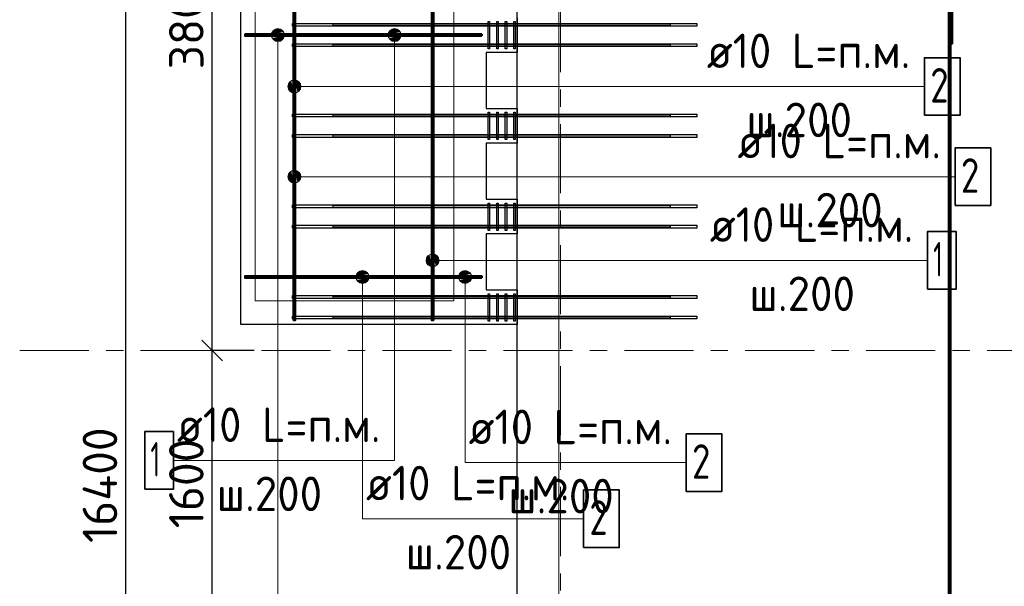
# Model space of a CAD drawing. Header units: metres. Extents: x -38 to 100, y -15 to 21.
# Tile 8 of 246: x -2.63 to 3.07, y 7.64 to 10.91. Entities that reach past the tile are written whole.
import ezdxf

# ---------------------------------------------------------------- set-up
doc = ezdxf.new("R2010")
doc.units = ezdxf.units.M
doc.header["$PDMODE"] = 65
doc.linetypes.add('______11', pattern=[0.5, 0.4, -0.05, 0, -0.05])
doc.linetypes.add('______5', pattern=[1.1, 0.8, -0.1, 0.1, -0.1])
for name, color, linetype, lineweight in [('XR$1$Осевая линия (1)', 7, '______5', 13), ('XR$1$Размерная линия (1)', 7, 'Continuous', 13), ('XR$5$Арм. стержнями верхней зоны', 180, 'Continuous', 35), ('XR$5$Арм. стержнями нижней зоны', 180, 'Continuous', 35), ('XR$5$Арм.стержн. Хомут', 240, 'Continuous', 35), ('XR$5$Арм.стержн.горизонт. 1', 180, 'Continuous', 35), ('XR$5$Арм.стержн.горизонт. 2', 202, 'Continuous', 35), ('XR$5$Общий слой (1)_1', 7, 'Continuous', 13), ('XR$5$Перекрытие (1)', 7, 'Continuous', 35), ('XR$7$Арм. стержнями верхней зоны', 180, 'Continuous', 35), ('XR$7$Арм. стержнями нижней зоны', 180, 'Continuous', 35), ('XR$7$Арм.стержн. Хомут', 240, 'Continuous', 35), ('XR$7$Арм.стержн.горизонт. 1', 180, 'Continuous', 35), ('XR$7$Арм.стержн.горизонт. 2', 202, 'Continuous', 35), ('XR$7$Общий слой (1)_1', 7, 'Continuous', 13), ('XR$7$Перекрытие (1)', 7, 'Continuous', 35)]:
    doc.layers.add(name, color=color, linetype=linetype, lineweight=lineweight)
doc.styles.add('ISOCPEUR', font='txt')
doc.dimstyles.new('DIMSTYLE_2', dxfattribs={"dimtxt": 0.2, "dimasz": 0.2, "dimexe": 0, "dimexo": 0, "dimgap": 0.1, "dimtad": 2, "dimdec": 0, "dimlfac": 1000, "dimrnd": 5, "dimzin": 12, "dimdsep": 46, "dimtxsty": 'ISOCPEUR', "dimblk1": 'ALL_ML_STRICH', "dimblk2": 'ALL_ML_STRICH', "dimsah": 1, "dimcen": 0, "dimclrd": 7, "dimclre": 256, "dimclrt": 7, "dimadec": 0, "dimazin": 0, "dimtfac": 1, "dimtdec": 0, "dimtix": 1, "dimtmove": 2, "dimatfit": 3, "dimfxl": 0, "dimtzin": 0, "dimlwd": 0, "dimlwe": -3, "dimarcsym": 0})
doc.dimstyles.new('DIMSTYLE_3', dxfattribs={"dimtxt": 0.2, "dimasz": 0.2, "dimexe": 0, "dimexo": 0, "dimgap": 0.1, "dimtad": 2, "dimdec": 0, "dimlfac": 1000, "dimrnd": 5, "dimzin": 12, "dimdsep": 46, "dimtxsty": 'ISOCPEUR', "dimblk1": 'ALL_ML_STRICH', "dimblk2": 'ALL_ML_STRICH', "dimsah": 1, "dimcen": 0, "dimclrd": 7, "dimclre": 256, "dimclrt": 7, "dimadec": 0, "dimazin": 0, "dimtfac": 1, "dimtdec": 0, "dimtix": 1, "dimtmove": 2, "dimatfit": 3, "dimfxl": 0, "dimtzin": 0, "dimlwd": 0, "dimlwe": -3, "dimarcsym": 0})

# ---------------------------------------------------------------- blocks, each defined once
blk = doc.blocks.new('ALL_ML_STRICH')
at = {"color": 0, "linetype": 'ByBlock', "lineweight": -2}
for p, q in [((-0.3, -0.3), (0.3, 0.3)), ((0, -0.5), (0, 0.5)), ((-1, 0), (0.5, 0))]:
    blk.add_line(p, q, dxfattribs=at)
blk = doc.blocks.new('*D4')
at = {"layer": 'DEFPOINTS', "color": 7, "linetype": 'Continuous', "lineweight": 13, "transparency": 33554687}
for p in [(-1.6986, 16.4), (-2.2938, 0), (-2.0153, 0)]:
    blk.add_point(p, dxfattribs=at)
at = {"layer": 'XR$1$Размерная линия (1)', "color": 9, "linetype": 'Continuous', "lineweight": -2, "true_color": 0xc7c7c7, "transparency": 33554687}
for p, q in [((-1.7186, 16.4), (-2.0153, 16.4)), ((-2.2738, 0), (-2.0153, 0))]:
    blk.add_line(p, q, dxfattribs=at)
at = {"layer": 'XR$1$Размерная линия (1)', "color": 7, "linetype": 'Continuous', "lineweight": -2, "transparency": 33554687}
blk.add_line((-2.0153, 0), (-2.0153, 16.4), dxfattribs=at)
at = {"layer": 'XR$1$Размерная линия (1)', "color": 7, "linetype": 'Continuous', "lineweight": 13, "transparency": 33554687, "xscale": 0.2, "yscale": 0.2, "zscale": 0.2}
for p, rotation in [((-2.0153, 16.4), 90), ((-2.0153, 0), 270)]:
    blk.add_blockref('ALL_ML_STRICH', p, dxfattribs=dict(at, rotation=rotation))
at = {"layer": 'XR$1$Размерная линия (1)', "color": 7, "linetype": 'Continuous', "lineweight": 13, "transparency": 33554687, "insert": (-2.1653, 8.22), "char_height": 0.2, "width": 1, "attachment_point": 5, "rotation": 90, "style": 'ISOCPEUR'}
blk.add_mtext('\\A1;{16400}', dxfattribs=at)
blk = doc.blocks.new('*D7')
at = {"layer": 'DEFPOINTS', "color": 7, "linetype": 'Continuous', "lineweight": 13, "transparency": 33554687}
for p in [(-1.2532, 9), (-1.5153, 7.4), (-1.1719, 7.4)]:
    blk.add_point(p, dxfattribs=at)
at = {"layer": 'XR$1$Размерная линия (1)', "color": 9, "linetype": 'Continuous', "lineweight": -2, "true_color": 0xc7c7c7, "transparency": 33554687}
for p, q in [((-1.2732, 9), (-1.5153, 9)), ((-1.1919, 7.4), (-1.5153, 7.4))]:
    blk.add_line(p, q, dxfattribs=at)
at = {"layer": 'XR$1$Размерная линия (1)', "color": 7, "linetype": 'Continuous', "lineweight": -2, "transparency": 33554687}
blk.add_line((-1.5153, 7.4), (-1.5153, 9), dxfattribs=at)
at = {"layer": 'XR$1$Размерная линия (1)', "color": 7, "linetype": 'Continuous', "lineweight": 13, "transparency": 33554687, "xscale": 0.2, "yscale": 0.2, "zscale": 0.2}
for p, rotation in [((-1.5153, 9), 90), ((-1.5153, 7.4), 270)]:
    blk.add_blockref('ALL_ML_STRICH', p, dxfattribs=dict(at, rotation=rotation))
at = {"layer": 'XR$1$Размерная линия (1)', "color": 7, "linetype": 'Continuous', "lineweight": 13, "transparency": 33554687, "insert": (-1.6653, 8.23), "char_height": 0.2, "width": 0.8, "attachment_point": 5, "rotation": 90, "style": 'ISOCPEUR'}
blk.add_mtext('\\A1;{1600}', dxfattribs=at)
blk = doc.blocks.new('*D8')
at = {"layer": 'DEFPOINTS', "color": 7, "linetype": 'Continuous', "lineweight": 13, "transparency": 33554687}
for p in [(-1.3472, 12.8), (-1.5153, 9), (-1.2532, 9)]:
    blk.add_point(p, dxfattribs=at)
at = {"layer": 'XR$1$Размерная линия (1)', "color": 9, "linetype": 'Continuous', "lineweight": -2, "true_color": 0xc7c7c7, "transparency": 33554687}
for p, q in [((-1.3672, 12.8), (-1.5153, 12.8)), ((-1.2732, 9), (-1.5153, 9))]:
    blk.add_line(p, q, dxfattribs=at)
at = {"layer": 'XR$1$Размерная линия (1)', "color": 7, "linetype": 'Continuous', "lineweight": -2, "transparency": 33554687}
blk.add_line((-1.5153, 9), (-1.5153, 12.8), dxfattribs=at)
at = {"layer": 'XR$1$Размерная линия (1)', "color": 7, "linetype": 'Continuous', "lineweight": 13, "transparency": 33554687, "xscale": 0.2, "yscale": 0.2, "zscale": 0.2}
for p, rotation in [((-1.5153, 12.8), 90), ((-1.5153, 9), 270)]:
    blk.add_blockref('ALL_ML_STRICH', p, dxfattribs=dict(at, rotation=rotation))
at = {"layer": 'XR$1$Размерная линия (1)', "color": 7, "linetype": 'Continuous', "lineweight": 13, "transparency": 33554687, "insert": (-1.6653, 10.91), "char_height": 0.2, "width": 0.8, "attachment_point": 5, "rotation": 90, "style": 'ISOCPEUR'}
blk.add_mtext('\\A1;{3800}', dxfattribs=at)

msp = doc.modelspace()

# ---------------------------------------------------------------- hatches: boundary and pattern name
at = {"layer": 'XR$5$Арм. стержнями верхней зоны', "linetype": 'Continuous', "lineweight": 13, "transparency": 33554687}
for points in [[(-1.0722, 10.5089), (-1.0722, 10.5464), (-1.0775, 10.5276)], [(-1.0587, 10.4954), (-1.0587, 10.5599), (-1.0722, 10.5464)], [(-1.0587, 10.4954), (-1.0722, 10.5464), (-1.0722, 10.5089)], [(-1.04, 10.4901), (-1.04, 10.5651), (-1.0587, 10.5599)], [(-1.04, 10.4901), (-1.0587, 10.5599), (-1.0587, 10.4954)], [(-1.0212, 10.4954), (-1.0212, 10.5599), (-1.04, 10.5651)], [(-1.0212, 10.4954), (-1.04, 10.5651), (-1.04, 10.4901)], [(-1.0077, 10.5089), (-1.0077, 10.5464), (-1.0212, 10.5599)], [(-1.0077, 10.5089), (-1.0212, 10.5599), (-1.0212, 10.4954)], [(-1.0077, 10.5464), (-1.0077, 10.5089), (-1.0025, 10.5276)], [(-0.0706, 9.4575), (-0.0331, 9.4575), (-0.0518, 9.4627)], [(-0.0893, 9.4252), (-0.0143, 9.4252), (-0.0196, 9.444)], [(-0.0893, 9.4252), (-0.0196, 9.444), (-0.0841, 9.444)], [(-0.0841, 9.4065), (-0.0143, 9.4252), (-0.0893, 9.4252)], [(-0.0841, 9.444), (-0.0196, 9.444), (-0.0331, 9.4575)], [(-0.0841, 9.444), (-0.0331, 9.4575), (-0.0706, 9.4575)], [(-0.0841, 9.4065), (-0.0196, 9.4065), (-0.0143, 9.4252)], [(-0.0706, 9.393), (-0.0196, 9.4065), (-0.0841, 9.4065)], [(-0.0706, 9.393), (-0.0331, 9.393), (-0.0196, 9.4065)], [(-0.0331, 9.393), (-0.0706, 9.393), (-0.0518, 9.3877)]]:
    msp.add_hatch(color=7, dxfattribs=at).paths.add_polyline_path(points)
at = {"layer": 'XR$5$Арм. стержнями нижней зоны', "linetype": 'Continuous', "lineweight": 13, "transparency": 33554687}
for points in [[(-0.4974, 10.8252), (-0.4224, 10.8252), (-0.4276, 10.844)], [(-0.4974, 10.8252), (-0.4276, 10.844), (-0.4921, 10.844)], [(-0.4921, 10.844), (-0.4276, 10.844), (-0.4411, 10.8575)], [(-0.4921, 10.844), (-0.4411, 10.8575), (-0.4786, 10.8575)], [(-0.4786, 10.8575), (-0.4411, 10.8575), (-0.4599, 10.8627)], [(-0.4921, 10.8065), (-0.4224, 10.8252), (-0.4974, 10.8252)], [(-0.4921, 10.8065), (-0.4276, 10.8065), (-0.4224, 10.8252)], [(-0.4786, 10.793), (-0.4276, 10.8065), (-0.4921, 10.8065)], [(-0.4786, 10.793), (-0.4411, 10.793), (-0.4276, 10.8065)], [(-0.4411, 10.793), (-0.4786, 10.793), (-0.4599, 10.7877)], [(-0.2722, 9.5029), (-0.2722, 9.5404), (-0.2775, 9.5216)], [(-0.2587, 9.4894), (-0.2587, 9.5539), (-0.2722, 9.5404)], [(-0.2587, 9.4894), (-0.2722, 9.5404), (-0.2722, 9.5029)], [(-0.24, 9.4841), (-0.24, 9.5591), (-0.2587, 9.5539)], [(-0.24, 9.4841), (-0.2587, 9.5539), (-0.2587, 9.4894)], [(-0.2212, 9.4894), (-0.2212, 9.5539), (-0.24, 9.5591)], [(-0.2212, 9.4894), (-0.24, 9.5591), (-0.24, 9.4841)], [(-0.2077, 9.5029), (-0.2077, 9.5404), (-0.2212, 9.5539)], [(-0.2077, 9.5029), (-0.2212, 9.5539), (-0.2212, 9.4894)], [(-0.2077, 9.5404), (-0.2077, 9.5029), (-0.2025, 9.5216)]]:
    msp.add_hatch(color=7, dxfattribs=at).paths.add_polyline_path(points)
at = {"layer": 'XR$7$Арм. стержнями верхней зоны', "linetype": 'Continuous', "lineweight": 13, "transparency": 33554687}
for points in [[(-1.0587, 9.9735), (-1.0587, 10.038), (-1.0722, 10.0245)], [(-1.04, 9.9682), (-1.04, 10.0432), (-1.0587, 10.038)], [(-1.04, 9.9682), (-1.0587, 10.038), (-1.0587, 9.9735)], [(-1.0212, 9.9735), (-1.0212, 10.038), (-1.04, 10.0432)], [(-1.0212, 9.9735), (-1.04, 10.0432), (-1.04, 9.9682)], [(-1.0077, 9.987), (-1.0077, 10.0245), (-1.0212, 10.038)], [(-1.0077, 9.987), (-1.0212, 10.038), (-1.0212, 9.9735)], [(-1.0722, 9.987), (-1.0722, 10.0245), (-1.0775, 10.0057)], [(-1.0587, 9.9735), (-1.0722, 10.0245), (-1.0722, 9.987)], [(-1.0077, 10.0245), (-1.0077, 9.987), (-1.0025, 10.0057)], [(-0.6644, 9.4575), (-0.6269, 9.4575), (-0.6457, 9.4627)], [(-0.6832, 9.4252), (-0.6082, 9.4252), (-0.6134, 9.444)], [(-0.6832, 9.4252), (-0.6134, 9.444), (-0.6779, 9.444)], [(-0.6779, 9.4065), (-0.6082, 9.4252), (-0.6832, 9.4252)], [(-0.6779, 9.444), (-0.6134, 9.444), (-0.6269, 9.4575)], [(-0.6779, 9.444), (-0.6269, 9.4575), (-0.6644, 9.4575)], [(-0.6779, 9.4065), (-0.6134, 9.4065), (-0.6082, 9.4252)], [(-0.6644, 9.393), (-0.6134, 9.4065), (-0.6779, 9.4065)], [(-0.6644, 9.393), (-0.6269, 9.393), (-0.6134, 9.4065)], [(-0.6269, 9.393), (-0.6644, 9.393), (-0.6457, 9.3877)]]:
    msp.add_hatch(color=7, dxfattribs=at).paths.add_polyline_path(points)
at = {"layer": 'XR$7$Арм. стержнями нижней зоны', "linetype": 'Continuous', "lineweight": 13, "transparency": 33554687}
for points in [[(-1.1725, 10.8252), (-1.0975, 10.8252), (-1.1028, 10.844)], [(-1.1725, 10.8252), (-1.1028, 10.844), (-1.1673, 10.844)], [(-1.1673, 10.844), (-1.1028, 10.844), (-1.1163, 10.8575)], [(-1.1673, 10.844), (-1.1163, 10.8575), (-1.1538, 10.8575)], [(-1.1538, 10.8575), (-1.1163, 10.8575), (-1.135, 10.8627)], [(-1.1673, 10.8065), (-1.0975, 10.8252), (-1.1725, 10.8252)], [(-1.1673, 10.8065), (-1.1028, 10.8065), (-1.0975, 10.8252)], [(-1.1538, 10.793), (-1.1028, 10.8065), (-1.1673, 10.8065)], [(-1.1538, 10.793), (-1.1163, 10.793), (-1.1028, 10.8065)], [(-1.1163, 10.793), (-1.1538, 10.793), (-1.135, 10.7877)]]:
    msp.add_hatch(color=7, dxfattribs=at).paths.add_polyline_path(points)

# ---------------------------------------------------------------- linework, layer by layer
at = {"layer": 'XR$1$Осевая линия (1)', "color": 253, "linetype": '______11', "lineweight": 13, "true_color": 0xa0a0a0, "transparency": 33554687}
for p, q in [((0.5, -3.39), (0.5, 19.78)), ((-2.63, 9), (62.6, 9))]:
    msp.add_line(p, q, dxfattribs=at)
at = {"layer": 'XR$5$Арм. стержнями верхней зоны', "color": 7, "linetype": 'Continuous', "lineweight": 13, "transparency": 33554687}
for p, q in [((-1.04, 10.5651), (-1.04, 10.5651)), ((-1.0775, 10.5276), (-1.0775, 10.5276)), ((1.3271, 10.5276), (-1.04, 10.5276)), ((-1.04, 10.4901), (-1.04, 10.4901)), ((-1.0025, 10.5276), (-1.0025, 10.5276)), ((1.3271, 10.5276), (2.6071, 10.5276)), ((-0.0518, 9.4627), (-0.0518, 9.4627)), ((-0.0893, 9.4252), (-0.0893, 9.4252)), ((-0.0518, 8.3509), (-0.0518, 9.4252)), ((-0.0143, 9.4252), (-0.0143, 9.4252)), ((-0.0518, 9.3877), (-0.0518, 9.3877)), ((-0.0518, 8.3509), (1.2282, 8.3509))]:
    msp.add_line(p, q, dxfattribs=at)
at = {"layer": 'XR$5$Арм. стержнями верхней зоны', "color": 4, "linetype": 'Continuous', "lineweight": 50, "transparency": 33554687}
for points in [[(-1.035, 12.4752), (-1.035, 9.1752), (-1.045, 9.1752), (-1.045, 12.4752), (-1.035, 12.4752)], [(0.045, 9.4202), (-1.325, 9.4202), (-1.325, 9.4302), (0.045, 9.4302), (0.045, 9.4202)]]:
    msp.add_lwpolyline(points, dxfattribs=at)
at = {"layer": 'XR$5$Арм. стержнями верхней зоны', "color": 7, "linetype": 'Continuous', "lineweight": 35, "transparency": 33554687}
for points in [[(2.6071, 10.361), (2.8137, 10.361), (2.8137, 10.6943), (2.6071, 10.6943), (2.6071, 10.361)], [(1.2282, 8.1842), (1.4348, 8.1842), (1.4348, 8.5175), (1.2282, 8.5175), (1.2282, 8.1842)]]:
    msp.add_lwpolyline(points, dxfattribs=at)
at = {"layer": 'XR$5$Арм. стержнями верхней зоны', "color": 7, "linetype": 'Continuous', "lineweight": 13, "transparency": 33554687}
for centre in [(-1.04, 10.5276), (-0.0518, 9.4252)]:
    msp.add_circle(centre, 0.0375, dxfattribs=at)
at = {"layer": 'XR$5$Арм. стержнями нижней зоны', "color": 7, "linetype": 'Continuous', "lineweight": 13, "transparency": 33554687}
for p, q in [((-0.4599, 10.8627), (-0.4599, 10.8627)), ((-0.4974, 10.8252), (-0.4974, 10.8252)), ((-0.4599, 8.3637), (-0.4599, 10.8252)), ((-0.4599, 10.7877), (-0.4599, 10.7877)), ((-0.4224, 10.8252), (-0.4224, 10.8252)), ((-0.2775, 9.5216), (-0.2775, 9.5216)), ((-0.24, 9.5591), (-0.24, 9.5591)), ((1.3444, 9.5216), (-0.24, 9.5216)), ((-0.2025, 9.5216), (-0.2025, 9.5216)), ((1.3444, 9.5216), (2.6244, 9.5216)), ((-0.24, 9.4841), (-0.24, 9.4841)), ((-1.7399, 8.3637), (-0.4599, 8.3637))]:
    msp.add_line(p, q, dxfattribs=at)
at = {"layer": 'XR$5$Арм. стержнями нижней зоны', "color": 4, "linetype": 'Continuous', "lineweight": 50, "transparency": 33554687}
for points in [[(2.7675, 16.6252), (2.7675, 10.7752), (2.7575, 10.7752), (2.7575, 16.6252), (2.7675, 16.6252)], [(-0.235, 12.4752), (-0.235, 9.1752), (-0.245, 9.1752), (-0.245, 12.4752), (-0.235, 12.4752)], [(2.7575, 11.4452), (2.7575, -0.2248), (2.7475, -0.2248), (2.7475, 11.4452), (2.7575, 11.4452)], [(0.045, 10.8202), (-1.325, 10.8202), (-1.325, 10.8302), (0.045, 10.8302), (0.045, 10.8202)]]:
    msp.add_lwpolyline(points, dxfattribs=at)
at = {"layer": 'XR$5$Арм. стержнями нижней зоны', "color": 7, "linetype": 'Continuous', "lineweight": 35, "transparency": 33554687}
for points in [[(2.6244, 9.355), (2.7911, 9.355), (2.7911, 9.6883), (2.6244, 9.6883), (2.6244, 9.355)], [(-1.9065, 8.1971), (-1.7399, 8.1971), (-1.7399, 8.5304), (-1.9065, 8.5304), (-1.9065, 8.1971)]]:
    msp.add_lwpolyline(points, dxfattribs=at)
at = {"layer": 'XR$5$Арм. стержнями нижней зоны', "color": 7, "linetype": 'Continuous', "lineweight": 13, "transparency": 33554687}
for centre in [(-0.4599, 10.8252), (-0.24, 9.5216)]:
    msp.add_circle(centre, 0.0375, dxfattribs=at)
at = {"layer": 'XR$5$Арм.стержн. Хомут', "color": 40, "linetype": 'Continuous', "lineweight": 25, "transparency": 33554687}
for points in [[(0.081, 10.7452), (0.081, 10.9032), (0.089, 10.9032), (0.089, 10.7452), (0.081, 10.7452)], [(0.131, 10.7452), (0.131, 10.9032), (0.139, 10.9032), (0.139, 10.7452), (0.131, 10.7452)], [(0.181, 10.7452), (0.181, 10.9032), (0.189, 10.9032), (0.189, 10.7452), (0.181, 10.7452)], [(0.231, 10.7452), (0.231, 10.9032), (0.239, 10.9032), (0.239, 10.7452), (0.231, 10.7452)], [(0.081, 10.2202), (0.081, 10.3782), (0.089, 10.3782), (0.089, 10.2202), (0.081, 10.2202)], [(0.131, 10.2202), (0.131, 10.3782), (0.139, 10.3782), (0.139, 10.2202), (0.131, 10.2202)], [(0.181, 10.2202), (0.181, 10.3782), (0.189, 10.3782), (0.189, 10.2202), (0.181, 10.2202)], [(0.231, 10.2202), (0.231, 10.3782), (0.239, 10.3782), (0.239, 10.2202), (0.231, 10.2202)], [(0.081, 9.6952), (0.081, 9.8532), (0.089, 9.8532), (0.089, 9.6952), (0.081, 9.6952)], [(0.131, 9.6952), (0.131, 9.8532), (0.139, 9.8532), (0.139, 9.6952), (0.131, 9.6952)], [(0.181, 9.6952), (0.181, 9.8532), (0.189, 9.8532), (0.189, 9.6952), (0.181, 9.6952)], [(0.231, 9.6952), (0.231, 9.8532), (0.239, 9.8532), (0.239, 9.6952), (0.231, 9.6952)], [(0.081, 9.1702), (0.081, 9.3282), (0.089, 9.3282), (0.089, 9.1702), (0.081, 9.1702)], [(0.131, 9.1702), (0.131, 9.3282), (0.139, 9.3282), (0.139, 9.1702), (0.131, 9.1702)], [(0.181, 9.1702), (0.181, 9.3282), (0.189, 9.3282), (0.189, 9.1702), (0.181, 9.1702)], [(0.231, 9.1702), (0.231, 9.3282), (0.239, 9.3282), (0.239, 9.1702), (0.231, 9.1702)]]:
    msp.add_lwpolyline(points, dxfattribs=at)
at = {"layer": 'XR$5$Арм.стержн.горизонт. 1', "color": 7, "linetype": 'Continuous', "lineweight": 25, "transparency": 33554687}
for points in [[(1.29, 10.8762), (-1.05, 10.8762), (-1.05, 10.8922), (1.29, 10.8922), (1.29, 10.8762)], [(1.29, 10.7582), (-1.05, 10.7582), (-1.05, 10.7742), (1.29, 10.7742), (1.29, 10.7582)], [(1.29, 10.3512), (-1.05, 10.3512), (-1.05, 10.3672), (1.29, 10.3672), (1.29, 10.3512)], [(1.29, 10.2332), (-1.05, 10.2332), (-1.05, 10.2492), (1.29, 10.2492), (1.29, 10.2332)], [(1.29, 9.8262), (-1.05, 9.8262), (-1.05, 9.8422), (1.29, 9.8422), (1.29, 9.8262)], [(1.29, 9.7082), (-1.05, 9.7082), (-1.05, 9.7242), (1.29, 9.7242), (1.29, 9.7082)], [(1.29, 9.3012), (-1.05, 9.3012), (-1.05, 9.3172), (1.29, 9.3172), (1.29, 9.3012)], [(1.29, 9.1832), (-1.05, 9.1832), (-1.05, 9.1992), (1.29, 9.1992), (1.29, 9.1832)]]:
    msp.add_lwpolyline(points, dxfattribs=at)
at = {"layer": 'XR$5$Арм.стержн.горизонт. 2', "color": 34, "linetype": 'Continuous', "lineweight": 25, "transparency": 33554687}
for points in [[(-0.815, 10.8902), (1.135, 10.8902), (1.135, 10.8782), (-0.815, 10.8782), (-0.815, 10.8902)], [(-0.815, 10.7722), (1.135, 10.7722), (1.135, 10.7602), (-0.815, 10.7602), (-0.815, 10.7722)], [(-0.815, 10.3652), (1.135, 10.3652), (1.135, 10.3532), (-0.815, 10.3532), (-0.815, 10.3652)], [(-0.815, 10.2472), (1.135, 10.2472), (1.135, 10.2352), (-0.815, 10.2352), (-0.815, 10.2472)], [(-0.815, 9.8402), (1.135, 9.8402), (1.135, 9.8282), (-0.815, 9.8282), (-0.815, 9.8402)], [(-0.815, 9.7222), (1.135, 9.7222), (1.135, 9.7102), (-0.815, 9.7102), (-0.815, 9.7222)], [(-0.815, 9.3152), (1.135, 9.3152), (1.135, 9.3032), (-0.815, 9.3032), (-0.815, 9.3152)], [(-0.815, 9.1972), (1.135, 9.1972), (1.135, 9.1852), (-0.815, 9.1852), (-0.815, 9.1972)]]:
    msp.add_lwpolyline(points, dxfattribs=at)
at = {"layer": 'XR$5$Общий слой (1)_1', "color": 7, "linetype": 'Continuous', "lineweight": 13, "transparency": 33554687}
for points in [[(0.4913, -0.2255), (0.4913, 16.4945), (18.9313, 16.4945), (18.9313, 12.1345), (21.7613, 12.1345), (21.7613, 11.6345), (23.8313, 11.6345), (23.8313, 16.5045), (32.4113, 16.5045), (32.4113, 9.0745)], [(-1.2564, 12.3872), (-0.1164, 12.3872), (-0.1164, 9.2872), (-1.2664, 9.2872), (-1.2664, 12.4372)]]:
    msp.add_lwpolyline(points, dxfattribs=at)
at = {"layer": 'XR$5$Перекрытие (1)', "color": 7, "linetype": 'Continuous', "lineweight": 25, "transparency": 33554687}
for p, q in [((-1.35, 9.1502), (-1.35, 12.5002)), ((0.25, 10.7252), (0.07, 10.7252)), ((0.07, 10.7252), (0.07, 10.4002)), ((0.25, 10.4002), (0.25, 10.7252)), ((0.07, 10.4002), (0.25, 10.4002)), ((0.07, 10.2002), (0.07, 9.8752)), ((0.25, 10.2002), (0.07, 10.2002)), ((0.25, 9.8752), (0.25, 10.2002)), ((0.07, 9.8752), (0.25, 9.8752)), ((0.25, 9.6752), (0.07, 9.6752)), ((0.07, 9.6752), (0.07, 9.3502)), ((0.25, 9.3502), (0.25, 9.6752)), ((0.07, 9.3502), (0.25, 9.3502)), ((0.07, 9.1502), (-1.35, 9.1502)), ((0.25, 9.1502), (0.07, 9.1502)), ((0.25, -0.2498), (0.25, 9.1502))]:
    msp.add_line(p, q, dxfattribs=at)
at = {"layer": 'XR$7$Арм. стержнями верхней зоны', "color": 7, "linetype": 'Continuous', "lineweight": 13, "transparency": 33554687}
for p, q in [((-1.04, 10.0432), (-1.04, 10.0432)), ((-1.0775, 10.0057), (-1.0775, 10.0057)), ((1.5048, 10.0057), (-1.04, 10.0057)), ((-1.0025, 10.0057), (-1.0025, 10.0057)), ((1.5048, 10.0057), (2.7848, 10.0057)), ((-1.04, 9.9682), (-1.04, 9.9682)), ((-0.6457, 9.4627), (-0.6457, 9.4627)), ((-0.6832, 9.4252), (-0.6832, 9.4252)), ((-0.6457, 8.0258), (-0.6457, 9.4252)), ((-0.6082, 9.4252), (-0.6082, 9.4252)), ((-0.6457, 9.3877), (-0.6457, 9.3877)), ((-0.6457, 8.0258), (0.6343, 8.0258))]:
    msp.add_line(p, q, dxfattribs=at)
at = {"layer": 'XR$7$Арм. стержнями верхней зоны', "color": 4, "linetype": 'Continuous', "lineweight": 50, "transparency": 33554687}
for points in [[(-1.035, 12.4752), (-1.035, 9.1752), (-1.045, 9.1752), (-1.045, 12.4752), (-1.035, 12.4752)], [(0.045, 9.4202), (-1.325, 9.4202), (-1.325, 9.4302), (0.045, 9.4302), (0.045, 9.4202)]]:
    msp.add_lwpolyline(points, dxfattribs=at)
at = {"layer": 'XR$7$Арм. стержнями верхней зоны', "color": 7, "linetype": 'Continuous', "lineweight": 35, "transparency": 33554687}
for points in [[(2.7848, 9.839), (2.9914, 9.839), (2.9914, 10.1724), (2.7848, 10.1724), (2.7848, 9.839)], [(0.6343, 7.8591), (0.841, 7.8591), (0.841, 8.1925), (0.6343, 8.1925), (0.6343, 7.8591)]]:
    msp.add_lwpolyline(points, dxfattribs=at)
at = {"layer": 'XR$7$Арм. стержнями верхней зоны', "color": 7, "linetype": 'Continuous', "lineweight": 13, "transparency": 33554687}
for centre in [(-1.04, 10.0057), (-0.6457, 9.4252)]:
    msp.add_circle(centre, 0.0375, dxfattribs=at)
at = {"layer": 'XR$7$Арм. стержнями нижней зоны', "color": 7, "linetype": 'Continuous', "lineweight": 13, "transparency": 33554687}
for p, q in [((-1.135, 10.8627), (-1.135, 10.8627)), ((-1.1725, 10.8252), (-1.1725, 10.8252)), ((-1.135, 7.1474), (-1.135, 10.8252)), ((-1.135, 10.7877), (-1.135, 10.7877)), ((-1.0975, 10.8252), (-1.0975, 10.8252))]:
    msp.add_line(p, q, dxfattribs=at)
at = {"layer": 'XR$7$Арм. стержнями нижней зоны', "color": 4, "linetype": 'Continuous', "lineweight": 50, "transparency": 33554687}
for points in [[(-0.235, 12.4752), (-0.235, 9.1752), (-0.245, 9.1752), (-0.245, 12.4752), (-0.235, 12.4752)], [(0.045, 10.8202), (-1.325, 10.8202), (-1.325, 10.8302), (0.045, 10.8302), (0.045, 10.8202)]]:
    msp.add_lwpolyline(points, dxfattribs=at)
at = {"layer": 'XR$7$Арм. стержнями нижней зоны', "color": 7, "linetype": 'Continuous', "lineweight": 13, "transparency": 33554687}
msp.add_circle((-1.135, 10.8252), 0.0375, dxfattribs=at)
at = {"layer": 'XR$7$Арм.стержн. Хомут', "color": 40, "linetype": 'Continuous', "lineweight": 25, "transparency": 33554687}
for points in [[(0.081, 10.7452), (0.081, 10.9032), (0.089, 10.9032), (0.089, 10.7452), (0.081, 10.7452)], [(0.131, 10.7452), (0.131, 10.9032), (0.139, 10.9032), (0.139, 10.7452), (0.131, 10.7452)], [(0.181, 10.7452), (0.181, 10.9032), (0.189, 10.9032), (0.189, 10.7452), (0.181, 10.7452)], [(0.231, 10.7452), (0.231, 10.9032), (0.239, 10.9032), (0.239, 10.7452), (0.231, 10.7452)], [(0.081, 10.2202), (0.081, 10.3782), (0.089, 10.3782), (0.089, 10.2202), (0.081, 10.2202)], [(0.131, 10.2202), (0.131, 10.3782), (0.139, 10.3782), (0.139, 10.2202), (0.131, 10.2202)], [(0.181, 10.2202), (0.181, 10.3782), (0.189, 10.3782), (0.189, 10.2202), (0.181, 10.2202)], [(0.231, 10.2202), (0.231, 10.3782), (0.239, 10.3782), (0.239, 10.2202), (0.231, 10.2202)], [(0.081, 9.6952), (0.081, 9.8532), (0.089, 9.8532), (0.089, 9.6952), (0.081, 9.6952)], [(0.131, 9.6952), (0.131, 9.8532), (0.139, 9.8532), (0.139, 9.6952), (0.131, 9.6952)], [(0.181, 9.6952), (0.181, 9.8532), (0.189, 9.8532), (0.189, 9.6952), (0.181, 9.6952)], [(0.231, 9.6952), (0.231, 9.8532), (0.239, 9.8532), (0.239, 9.6952), (0.231, 9.6952)], [(0.081, 9.1702), (0.081, 9.3282), (0.089, 9.3282), (0.089, 9.1702), (0.081, 9.1702)], [(0.131, 9.1702), (0.131, 9.3282), (0.139, 9.3282), (0.139, 9.1702), (0.131, 9.1702)], [(0.181, 9.1702), (0.181, 9.3282), (0.189, 9.3282), (0.189, 9.1702), (0.181, 9.1702)], [(0.231, 9.1702), (0.231, 9.3282), (0.239, 9.3282), (0.239, 9.1702), (0.231, 9.1702)]]:
    msp.add_lwpolyline(points, dxfattribs=at)
at = {"layer": 'XR$7$Арм.стержн.горизонт. 1', "color": 7, "linetype": 'Continuous', "lineweight": 25, "transparency": 33554687}
for points in [[(1.29, 10.8762), (-1.05, 10.8762), (-1.05, 10.8922), (1.29, 10.8922), (1.29, 10.8762)], [(1.29, 10.7582), (-1.05, 10.7582), (-1.05, 10.7742), (1.29, 10.7742), (1.29, 10.7582)], [(1.29, 10.3512), (-1.05, 10.3512), (-1.05, 10.3672), (1.29, 10.3672), (1.29, 10.3512)], [(1.29, 10.2332), (-1.05, 10.2332), (-1.05, 10.2492), (1.29, 10.2492), (1.29, 10.2332)], [(1.29, 9.8262), (-1.05, 9.8262), (-1.05, 9.8422), (1.29, 9.8422), (1.29, 9.8262)], [(1.29, 9.7082), (-1.05, 9.7082), (-1.05, 9.7242), (1.29, 9.7242), (1.29, 9.7082)], [(1.29, 9.3012), (-1.05, 9.3012), (-1.05, 9.3172), (1.29, 9.3172), (1.29, 9.3012)], [(1.29, 9.1832), (-1.05, 9.1832), (-1.05, 9.1992), (1.29, 9.1992), (1.29, 9.1832)]]:
    msp.add_lwpolyline(points, dxfattribs=at)
at = {"layer": 'XR$7$Арм.стержн.горизонт. 2', "color": 34, "linetype": 'Continuous', "lineweight": 25, "transparency": 33554687}
for points in [[(-0.815, 10.8902), (1.135, 10.8902), (1.135, 10.8782), (-0.815, 10.8782), (-0.815, 10.8902)], [(-0.815, 10.7722), (1.135, 10.7722), (1.135, 10.7602), (-0.815, 10.7602), (-0.815, 10.7722)], [(-0.815, 10.3652), (1.135, 10.3652), (1.135, 10.3532), (-0.815, 10.3532), (-0.815, 10.3652)], [(-0.815, 10.2472), (1.135, 10.2472), (1.135, 10.2352), (-0.815, 10.2352), (-0.815, 10.2472)], [(-0.815, 9.8402), (1.135, 9.8402), (1.135, 9.8282), (-0.815, 9.8282), (-0.815, 9.8402)], [(-0.815, 9.7222), (1.135, 9.7222), (1.135, 9.7102), (-0.815, 9.7102), (-0.815, 9.7222)], [(-0.815, 9.3152), (1.135, 9.3152), (1.135, 9.3032), (-0.815, 9.3032), (-0.815, 9.3152)], [(-0.815, 9.1972), (1.135, 9.1972), (1.135, 9.1852), (-0.815, 9.1852), (-0.815, 9.1972)]]:
    msp.add_lwpolyline(points, dxfattribs=at)
at = {"layer": 'XR$7$Общий слой (1)_1', "color": 7, "linetype": 'Continuous', "lineweight": 13, "transparency": 33554687}
for points in [[(0.4913, -0.2255), (0.4913, 16.4945), (18.9313, 16.4945), (18.9313, 10.6045), (21.5013, 10.6045), (21.5013, 8.7845), (26.3013, 8.7845), (26.3013, 16.5045), (32.4113, 16.5045), (32.4113, 9.0745)], [(-1.2564, 12.3872), (-0.1164, 12.3872), (-0.1164, 9.2872), (-1.2664, 9.2872), (-1.2664, 12.4372)]]:
    msp.add_lwpolyline(points, dxfattribs=at)
at = {"layer": 'XR$7$Перекрытие (1)', "color": 7, "linetype": 'Continuous', "lineweight": 25, "transparency": 33554687}
for p, q in [((0.25, -0.2498), (0.25, 16.6502)), ((-1.35, 9.1502), (-1.35, 12.5002)), ((0.2498, 10.9252), (0.2498, 10.7252)), ((0.2498, 10.7252), (0.0698, 10.7252)), ((0.07, 10.7252), (0.07, 10.4002)), ((0.0698, 10.4002), (0.2498, 10.4002)), ((0.2498, 10.4002), (0.2498, 10.2002)), ((0.2498, 10.2002), (0.0698, 10.2002)), ((0.07, 10.2002), (0.07, 9.8752)), ((0.0698, 9.8752), (0.2498, 9.8752)), ((0.2498, 9.8752), (0.2498, 9.6752)), ((0.2498, 9.6752), (0.0698, 9.6752)), ((0.07, 9.6752), (0.07, 9.3502)), ((0.0698, 9.3502), (0.2498, 9.3502)), ((0.2498, 9.3502), (0.2498, 9.1502)), ((0.0698, 9.1502), (-1.35, 9.1502)), ((0.2498, 9.1502), (0.0698, 9.1502))]:
    msp.add_line(p, q, dxfattribs=at)

# ---------------------------------------------------------------- texts
at = {"layer": 'XR$5$Арм. стержнями верхней зоны', "color": 7, "linetype": 'Continuous', "lineweight": 25, "transparency": 33554687, "char_height": 0.2, "attachment_point": 7, "style": 'ISOCPEUR'}
for s, insert, width in [('\\W0.94;ø10 L=п.м.', (1.3471, 10.6343), 1.333221), ('\\W0.78;2', (2.6404, 10.4343), 0.217605), ('\\W0.95;ш.200 ', (1.5771, 10.2343), 0.874664), ('\\W0.94;ø10 L=п.м.', (-0.0318, 8.4575), 1.333221), ('\\W0.78;2', (1.2615, 8.2575), 0.217605), ('\\W0.95;ш.200 ', (0.1982, 8.0575), 0.874664)]:
    msp.add_mtext(s, dxfattribs=dict(at, insert=insert, width=width))
at = {"layer": 'XR$5$Арм. стержнями нижней зоны', "color": 7, "linetype": 'Continuous', "lineweight": 25, "transparency": 33554687, "char_height": 0.2, "attachment_point": 7, "style": 'ISOCPEUR'}
for s, insert, width in [('\\W0.94;ø10 L=п.м.', (1.3644, 9.6283), 1.333221), ('\\W0.56;1', (2.6577, 9.4283), 0.155556), ('\\W0.95;ш.200 ', (1.5944, 9.2283), 0.874664), ('\\W0.94;ø10 L=п.м.', (-1.7199, 8.4704), 1.333221), ('\\W0.56;1', (-1.8732, 8.2704), 0.155556), ('\\W0.95;ш.200 ', (-1.4899, 8.0704), 0.874664)]:
    msp.add_mtext(s, dxfattribs=dict(at, insert=insert, width=width))
at = {"layer": 'XR$7$Арм. стержнями верхней зоны', "color": 7, "linetype": 'Continuous', "lineweight": 25, "transparency": 33554687, "char_height": 0.2, "attachment_point": 7, "style": 'ISOCPEUR'}
for s, insert, width in [('\\W0.94;ø10 L=п.м.', (1.5248, 10.1124), 1.333221), ('\\W0.78;2', (2.8181, 9.9124), 0.217605), ('\\W0.95;ш.200 ', (1.7548, 9.7124), 0.874664), ('\\W0.94;ø10 L=п.м.', (-0.6257, 8.1325), 1.333221), ('\\W0.78;2', (0.6676, 7.9325), 0.217605), ('\\W0.95;ш.200 ', (-0.3957, 7.7325), 0.874664)]:
    msp.add_mtext(s, dxfattribs=dict(at, insert=insert, width=width))

# ---------------------------------------------------------------- dimensions: what is measured, and where the dimension line sits
at = {"layer": 'XR$1$Размерная линия (1)', "color": 7, "linetype": 'Continuous', "lineweight": 13, "transparency": 33554687}
for base, p1, p2, dimstyle, picture, middle in [((-2.0153, 16.4), (-2.2738, 0), (-1.7186, 16.4), 'DIMSTYLE_2', '*D4', (-2.1653, 8.22)), ((-1.5153, 12.8), (-1.2732, 9), (-1.3672, 12.8), 'DIMSTYLE_3', '*D8', (-1.6653, 10.91)), ((-1.5153, 9), (-1.1919, 7.4), (-1.2732, 9), 'DIMSTYLE_3', '*D7', (-1.6653, 8.23))]:
    dim = msp.add_linear_dim(base=base, p1=p1, p2=p2, angle=90, dimstyle=dimstyle, override={"dimpost": '<>', "dimclrd": 7, "dimclre": 9, "dimclrt": 7, "dimlwd": 0, "dimlwe": 65533}, dxfattribs=at)
    dim.commit()
    dim.dimension.update_dxf_attribs({"geometry": picture, "text_midpoint": middle, "dimtype": 160})

doc.saveas('drawing.dxf')
